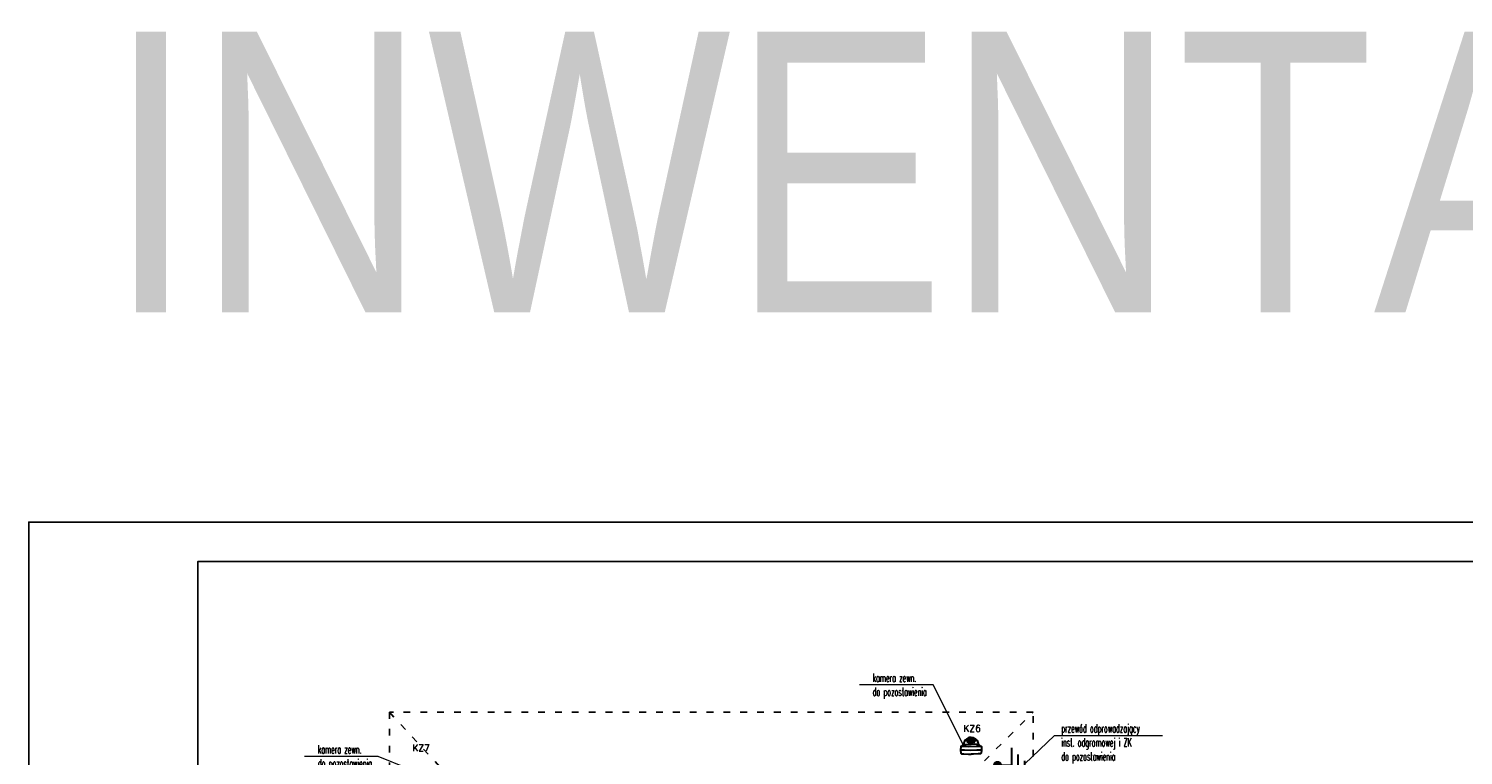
# Model space of a CAD drawing. Header units: millimetres. Extents: x 19325 to 32410, y -4876 to 2807.
# Tile 58 of 72: x 19325 to 21881, y 1512 to 2807. Entities that reach past the tile are written whole.
import ezdxf
from ezdxf import colors
from ezdxf.entities.mleader import LeaderData, LeaderLine
from ezdxf.enums import TextEntityAlignment as Align
from ezdxf.math import Vec2, Vec3

# ---------------------------------------------------------------- set-up
doc = ezdxf.new("R2010")
doc.units = ezdxf.units.MM
doc.linetypes.add('ACAD_ISO03W100', pattern=[30, 12, -18])
for name, color, linetype, lineweight in [('.WK_WODA_OPIS', 7, 'Continuous', 13), ('2E_INSTA', 40, 'Continuous', 30), ('Avizio_CCTV', 1, 'Continuous', 30), ('e', 1, 'Continuous', 40)]:
    doc.layers.add(name, color=color, linetype=linetype, lineweight=lineweight)
doc.layers.add('A_SC_MUROWANA_DZIAŁOWA', color=42, linetype='Continuous')
doc.layers.add('O_tabelka', color=3, linetype='Continuous')
doc.styles.add('ARIAL', font='arial.ttf', dxfattribs={"width": 0.8})
doc.styles.add('PITSIMP8', font='pitsimp8')
doc.styles.add('SIMPLEX', font='simplex.shx')
doc.styles.add('WYMIARY', font='romans.shx', dxfattribs={"width": 0.7})

# ---------------------------------------------------------------- blocks, each defined once
blk = doc.blocks.new('AAT_KOPUŁA')
at = {"color": 1}
for points in [[(-8.2, -11), (-9, -10.9), (-9.8, -9.9), (-10.8, -9.1), (-11.8, -8.5), (-11.9, -4.6), (-11.5, -1.2), (-10.7, -0.5), (-8, -0.2), (-2.9, 0), (0, 0)], [(8.2, -11), (9, -10.9), (9.7, -9.9), (10.7, -9.1), (11.7, -8.5), (11.9, -4.6), (11.5, -1.2), (10.7, -0.5), (8, -0.2), (2.8, 0), (0, 0)], [(-11.9, -4.6), (-10.4, -4.4), (-6.4, -4.3), (0.1, -4.2), (7.5, -4.3), (10.6, -4.4), (11.9, -4.6)], [(-11.8, -8.5), (-6.7, -8.5), (2.6, -8.4), (11.7, -8.5)], [(-0.1, -18.9), (-2.4, -18.7), (-4.9, -17.4), (-6.6, -15.9), (-7.7, -14), (-8.1, -12.1), (-8.2, -11), (0, -11.2)], [(0, -18.9), (2.3, -18.7), (4.9, -17.4), (6.6, -15.9), (7.6, -14), (8.1, -12.1), (8.2, -11), (0, -11.2)]]:
    blk.add_lwpolyline(points, dxfattribs=at)
for points in [[(-8, -9.5), (-7.6, -10), (-7.2, -10.2), (-6.8, -10.2), (-6.8, -9.9), (-7.1, -9.6), (-7.5, -9.3), (-7.9, -9.1), (-8.1, -9.1), (-8.2, -9.3), (-8.1, -9.4)], [(-3.8, -15.3), (-3.9, -14.9), (-4.3, -14.8), (-4.7, -14.9), (-4.8, -15.2), (-4.7, -15.5), (-4.4, -15.7), (-4, -15.7), (-3.9, -15.6), (-3.8, -15.4)], [(-3.2, -13.8), (-3.4, -13.5), (-3.7, -13.4), (-4.1, -13.4), (-4.3, -13.9), (-4.2, -14.3), (-3.9, -14.4), (-3.4, -14.4), (-3.2, -14.2), (-3.2, -14)], [(-2.4, -16.5), (-2.6, -16.1), (-2.9, -16), (-3.3, -16.1), (-3.5, -16.4), (-3.4, -16.7), (-3.1, -16.9), (-2.7, -16.9), (-2.5, -16.8), (-2.4, -16.6)], [(-2.4, -15.2), (-2.5, -14.8), (-2.8, -14.7), (-3.3, -14.8), (-3.4, -15.1), (-3.3, -15.4), (-3, -15.6), (-2.6, -15.6), (-2.5, -15.5), (-2.4, -15.3)], [(-1.6, -12.7), (-1.9, -12.4), (-2.2, -12.3), (-2.6, -12.3), (-2.8, -12.8), (-2.6, -13.2), (-2.3, -13.3), (-1.9, -13.3), (-1.7, -13.1), (-1.6, -12.9)], [(-1.3, -14.2), (-1.6, -13.9), (-1.9, -13.7), (-2.3, -13.8), (-2.5, -14.2), (-2.3, -14.6), (-2, -14.8), (-1.6, -14.8), (-1.4, -14.6), (-1.3, -14.4)], [(-0.1, -15.1), (-0.8, -15.2), (-1.3, -15.6), (-1.6, -16), (-1.6, -16.4), (-1.2, -16.9), (-0.6, -17.1), (-0.1, -17.1), (0.6, -17), (1.2, -16.6), (1.4, -16.2), (1.4, -15.8), (0.9, -15.3), (0.3, -15.1)], [(0, -15.7), (-0.5, -15.7), (-0.9, -15.9), (-0.9, -16.2), (-0.9, -16.5), (-0.6, -16.7), (-0.1, -16.7), (0.5, -16.6), (0.8, -16.4), (0.8, -16), (0.4, -15.7)], [(-0.2, -11.8), (-0.4, -11.9), (-0.7, -12.2), (-0.7, -12.5), (-0.7, -12.9), (-0.5, -13.2), (-0.1, -13.3), (0.3, -13.1), (0.5, -12.6), (0.4, -12.2), (0.3, -12), (0.1, -11.8)], [(-0.1, -13.4), (-0.5, -13.5), (-0.6, -13.8), (-0.7, -14.2), (-0.5, -14.4), (-0.3, -14.6), (0.2, -14.5), (0.4, -14.2), (0.5, -14), (0.3, -13.6), (0.1, -13.5)], [(1.2, -14.2), (1.5, -13.9), (1.8, -13.7), (2.2, -13.8), (2.4, -14.2), (2.2, -14.6), (1.9, -14.8), (1.5, -14.8), (1.3, -14.6), (1.2, -14.4)], [(1.5, -12.7), (1.8, -12.4), (2.1, -12.3), (2.5, -12.3), (2.6, -12.8), (2.5, -13.2), (2.2, -13.3), (1.8, -13.3), (1.6, -13.1), (1.5, -12.9)], [(2.3, -15.2), (2.4, -14.8), (2.7, -14.7), (3.2, -14.8), (3.3, -15.1), (3.2, -15.4), (2.9, -15.6), (2.5, -15.6), (2.4, -15.5), (2.3, -15.3)], [(2.3, -16.5), (2.5, -16.1), (2.8, -16), (3.2, -16.1), (3.4, -16.4), (3.3, -16.7), (3, -16.9), (2.6, -16.9), (2.4, -16.8), (2.3, -16.6)], [(3.1, -13.8), (3.3, -13.5), (3.6, -13.4), (4, -13.4), (4.2, -13.9), (4, -14.3), (3.8, -14.4), (3.3, -14.4), (3.1, -14.2), (3, -14)], [(3.7, -15.3), (3.8, -14.9), (4.1, -14.8), (4.6, -14.9), (4.7, -15.2), (4.6, -15.5), (4.3, -15.7), (3.9, -15.7), (3.8, -15.6), (3.7, -15.4)], [(8, -9.5), (7.5, -10), (7.1, -10.2), (6.8, -10.2), (6.8, -9.9), (7, -9.6), (7.5, -9.3), (7.9, -9.1), (8.1, -9.1), (8.1, -9.3), (8.1, -9.4)], [(-1.3, -17.2), (-1.6, -17.1), (-2, -17.2), (-2.1, -17.3), (-2, -17.5), (-1.7, -17.6), (-1.3, -17.7), (-0.9, -17.6), (-0.9, -17.5), (-1.1, -17.3)], [(1.2, -17.2), (1.5, -17.1), (1.9, -17.2), (2, -17.3), (1.9, -17.5), (1.6, -17.6), (1.2, -17.7), (0.8, -17.6), (0.8, -17.5), (1, -17.3)]]:
    blk.add_lwpolyline(points, close=True, dxfattribs=at)
blk = doc.blocks.new('2DEL_406')
for p, q in [((-1.25, 0), (1.25, 0)), ((0, 0), (0, 1.01)), ((-0.78, -0.47), (0.78, -0.47)), ((-0.32, -0.93), (0.32, -0.93))]:
    blk.add_line(p, q)
at = {"color": 0, "const_width": 0.319}
blk.add_lwpolyline([(-0.16, 1.01, 1), (0.16, 1.01, 1)], format="xyb", close=True, dxfattribs=at)
at = {"linetype": 'ByBlock', "style": 'PITSIMP8', "flags": 9}
for tag, p in [('SPANNUNG/FREQUENZ', (0.51, 0.34)), ('VOLUMENSTROM', (0.51, 0.5)), ('BEZEICHNUNG', (0.51, 0.64)), ('RAUM/GRUPPE', (0.51, 0.62)), ('POS.NR.G-LV', (0.51, 0.6)), ('DRUCK/-STUFE', (0.51, 0.48)), ('ANSCHLUSS', (0.51, 0.46)), ('TEMPERATUR', (0.51, 0.4)), ('FABRIKAT', (0.51, 0.58)), ('KENNUNG', (0.51, 0.54)), ('LEISTUNG', (0.51, 0.52)), ('GROESSE', (0.51, 0.44)), ('DREHZAHL', (0.51, 0.38)), ('SCHUTZART', (0.51, 0.36)), ('GEWICHT', (0.51, 0.32)), ('TYP', (0.51, 0.56)), ('FREI', (0.51, 0.3)), ('FREI', (0.51, 0.28)), ('FREI', (0.51, 0.26)), ('DN', (0.51, 0.42))]:
    blk.add_attdef(tag, text='', height=0.01, dxfattribs=at).set_placement(p, align=Align.MIDDLE)
blk = doc.blocks.new('_None')

msp = doc.modelspace()

# ---------------------------------------------------------------- linework, layer by layer
for points in [[(19325.1, -1042.3), (23525.1, -1042.3), (23525.1, 1927.7), (19325.1, 1927.7)], [(19626.5, -972.3), (23455.1, -972.3), (23455.1, 1857.7), (19626.5, 1857.7)]]:
    msp.add_lwpolyline(points, close=True)
at = {"layer": 'A_SC_MUROWANA_DZIAŁOWA', "linetype": 'ACAD_ISO03W100'}
for p, q in [((19967.7, 1589.2), (20518.6, 993.4)), ((20518.6, 993.4), (21115, 1589.2))]:
    msp.add_line(p, q, dxfattribs=at)
msp.add_lwpolyline([(19967.7, -229.9), (21115, -229.9), (21115, 1589.2), (19967.7, 1589.2)], close=True, dxfattribs=at)

# ---------------------------------------------------------------- block references
at = {"layer": '2E_INSTA', "xscale": 25, "yscale": 25, "zscale": 25, "rotation": 90}
msp.add_blockref('2DEL_406', (21076.6, 1494.3), dxfattribs=at)
at = {"layer": 'Avizio_CCTV', "xscale": 1.575, "yscale": 1.575, "zscale": 1.575, "rotation": 180}
msp.add_blockref('AAT_KOPUŁA', (21004.1, 1514.3, 0), dxfattribs=at)

# ---------------------------------------------------------------- texts
at = {"layer": 'O_tabelka', "color": 0, "ltscale": 10, "insert": (19463.3, 2548), "char_height": 500, "width": 7413.127, "attachment_point": 4, "style": 'ARIAL'}
msp.add_mtext('{\\fArial Narrow|b0|i0|c238|p34;\\W1;INWENTARYZACJA}', dxfattribs=at)

# ---------------------------------------------------------------- next in the draw order: leaders
at = {"layer": '.WK_WODA_OPIS'}
ml = msp.add_multileader_mtext('Standard', dxfattribs=at)
ml.set_content('{\\W0.5;kamera zewn. \\Pdo pozostawienia}', color=256, style='WYMIARY')
ml.set_leader_properties(linetype='ByLayer', lineweight=-1)
ml.set_arrow_properties(name='NONE')
ml.build(insert=Vec2(0, 0))
ml.multileader.update_dxf_attribs({"text_left_attachment_type": 6, "text_right_attachment_type": 6, "text_top_attachment_type": 0, "text_bottom_attachment_type": 0, "dogleg_length": 86.4, "arrow_head_size": 5})
ctx = ml.context
ctx.base_point, ctx.char_height, ctx.arrow_head_size, ctx.landing_gap_size, ctx.plane_origin = Vec3(20827.5, 1637.9, 3941.3), 15, 5, 1.25, Vec3(-855550.4, 6524177.1, 3941.3)
ctx.left_attachment, ctx.right_attachment = 6, 6
notes = []
notes.append((ctx, [(0, (1, 1, 0), (20936.5, 1637.9, 3941.3), (-1, 0), 10.8, [(0, [(20990, 1531.5, 3941.3)], 256, [])])]))
ctx.mtext.insert, ctx.mtext.line_spacing_style = Vec3(20828.8, 1657.9, 3941.3), 2
ctx.mtext.has_bg_fill, ctx.mtext.bg_color, ctx.mtext.bg_scale_factor, ctx.mtext.bg_transparency, ctx.mtext.use_window_bg_color = 1, -1027028792, 1.5, 0, 1
ml = msp.add_multileader_mtext('Standard', dxfattribs=at)
ml.set_content('{\\W0.5;przewód odprowadzający\\Pinst. odgromowej i ZK\\Pdo pozostawienia}', color=256, style='WYMIARY')
ml.set_leader_properties(linetype='ByLayer', lineweight=-1)
ml.set_arrow_properties(name='NONE')
ml.build(insert=Vec2(0, 0))
ml.multileader.update_dxf_attribs({"text_left_attachment_type": 6, "text_right_attachment_type": 6, "text_top_attachment_type": 0, "text_bottom_attachment_type": 0, "dogleg_length": 86.4, "arrow_head_size": 5})
ctx = ml.context
ctx.base_point, ctx.char_height, ctx.arrow_head_size, ctx.landing_gap_size, ctx.plane_origin = Vec3(21163.7, 1547.7), 15, 5, 1.25, Vec3(-855150.8, 6524086.9)
ctx.left_attachment, ctx.right_attachment = 6, 6
notes.append((ctx, [(1, (1, 1, 0), (21152.9, 1547.7), (1, 0), 10.8, [(0, [(21100, 1496.7)], 256, [])])]))
ctx.mtext.insert, ctx.mtext.line_spacing_style = Vec3(21164.9, 1567.7), 2
ctx.mtext.has_bg_fill, ctx.mtext.bg_color, ctx.mtext.bg_scale_factor, ctx.mtext.bg_transparency, ctx.mtext.use_window_bg_color = 1, -1027028792, 1.5, 0, 1
ml = msp.add_multileader_mtext('Standard', dxfattribs=at)
ml.set_content('{\\W0.5;kamera zewn. \\Pdo pozostawienia}', color=256, style='WYMIARY')
ml.set_leader_properties(linetype='ByLayer', lineweight=-1)
ml.set_arrow_properties(name='NONE')
ml.build(insert=Vec2(0, 0))
ml.multileader.update_dxf_attribs({"text_left_attachment_type": 6, "text_right_attachment_type": 6, "text_top_attachment_type": 0, "text_bottom_attachment_type": 0, "dogleg_length": 86.4, "arrow_head_size": 5})
ctx = ml.context
ctx.base_point, ctx.char_height, ctx.arrow_head_size, ctx.landing_gap_size, ctx.plane_origin = Vec3(19839, 1510.3, 3941.3), 15, 5, 1.25, Vec3(-856538.9, 6524049.5, 3941.3)
ctx.left_attachment, ctx.right_attachment = 6, 6
notes.append((ctx, [(0, (1, 1, 0), (19948, 1510.3, 3941.3), (-1, 0), 10.8, [(0, [(20000.8, 1488.4, 3941.3)], 256, [])])]))
ctx.mtext.insert, ctx.mtext.line_spacing_style = Vec3(19840.3, 1530.3, 3941.3), 2
ctx.mtext.has_bg_fill, ctx.mtext.bg_color, ctx.mtext.bg_scale_factor, ctx.mtext.bg_transparency, ctx.mtext.use_window_bg_color = 1, -1027028792, 1.5, 0, 1
for ctx, leaders in notes:
    for number, flags, end, landing, length, lines in leaders:
        leader = LeaderData()
        leader.index, (leader.has_last_leader_line, leader.has_dogleg_vector, leader.attachment_direction) = number, flags
        leader.last_leader_point, leader.dogleg_vector, leader.dogleg_length = Vec3(end), Vec3(landing), length
        for number, points, colour, breaks in lines:
            line = LeaderLine()
            line.index, line.vertices, line.color, line.breaks = number, Vec3.list(points), colors.encode_raw_color(colour), breaks
            leader.lines.append(line)
        ctx.leaders.append(leader)

# ---------------------------------------------------------------- next in the draw order: texts
at = {"layer": 'e', "style": 'SIMPLEX'}
for s, p in [('KZ6', (20990.3, 1554.1, 1)), ('KZ7', (20008.4, 1519.4, 1))]:
    msp.add_text(s, height=11.97, dxfattribs=at).set_placement(p)

doc.saveas('drawing.dxf')
